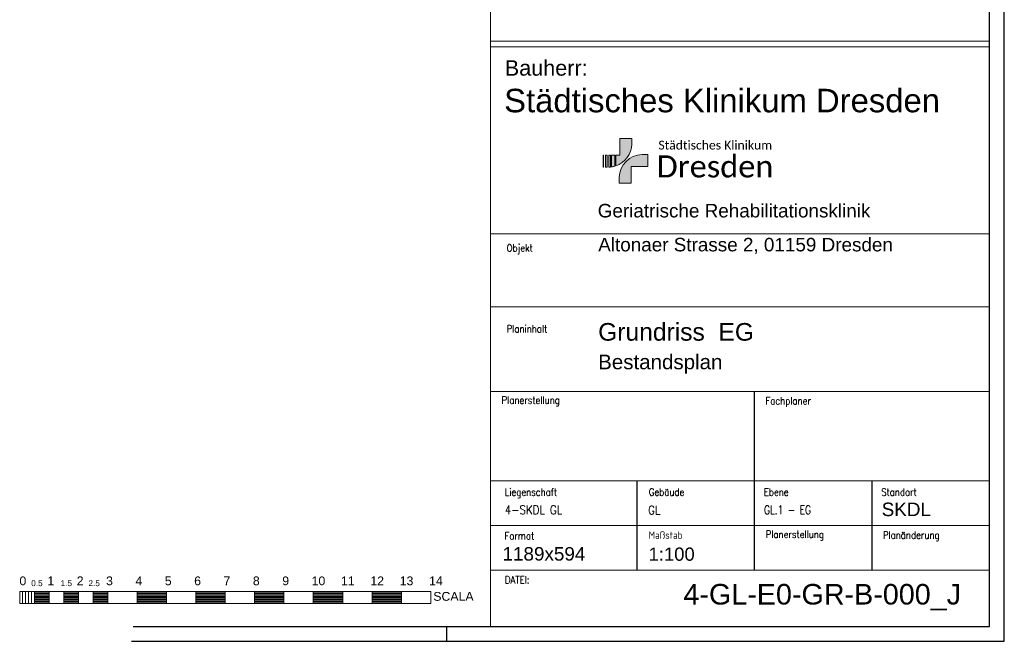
# Model space of a CAD drawing. Header units: metres. Extents: x -15 to 143, y -45 to 47.
# Tile 41 of 41: x 109 to 143, y 5 to 26. Entities that reach past the tile are written whole.
import ezdxf
from ezdxf.enums import TextEntityAlignment as Align

# ---------------------------------------------------------------- set-up
doc = ezdxf.new("R2010")
doc.units = ezdxf.units.M
doc.header["$LTSCALE"] = 0.0125
doc.layers.add('Plankopf', color=2, linetype='Continuous', lineweight=0)
doc.layers.add('X_YYY_STF__8', color=7, linetype='Continuous')
doc.styles.add('Arial', font='arial.ttf')
doc.styles.add('Hylas_Text', font='Romans.shx', dxfattribs={"width": 0.85})
doc.styles.add('Text-Logo', font='calibril.ttf')

msp = doc.modelspace()

# ---------------------------------------------------------------- hatches: boundary and pattern name
at = {"layer": 'Plankopf', "lineweight": 0, "true_color": 0x707173}
h = msp.add_hatch(color=8, dxfattribs=at)
h.dxf.hatch_style = 1
edge = h.paths.add_edge_path()
edge.add_arc((129.31787596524, 21.5679268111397), 0.8093895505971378, 288.65341559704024, 358.4086466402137, ccw=False)
edge.add_line((129.5767533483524, 20.80105397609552), (129.5767533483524, 21.16544942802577))
edge.add_line((129.5767533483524, 21.16544942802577), (129.7203533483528, 21.16544942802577))
edge.add_line((129.7203533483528, 21.16544942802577), (129.7203533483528, 21.73544942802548))
edge.add_line((129.7203533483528, 21.73544942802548), (130.1269533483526, 21.73544942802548))
edge.add_line((130.1269533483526, 21.73544942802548), (130.1269533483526, 21.54544942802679))
edge = h.paths.add_edge_path()
edge.add_arc((129.3178759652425, 21.56792681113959), 0.8093895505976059, 278.3598807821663, 286.337520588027)
edge.add_line((129.5455533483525, 20.79121936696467), (129.5455533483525, 21.16544942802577))
edge.add_line((129.5455533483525, 21.16544942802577), (129.4355533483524, 21.16544942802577))
edge.add_line((129.4355533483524, 21.16544942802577), (129.4355533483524, 20.76713752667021))
edge = h.paths.add_edge_path()
edge.add_line((129.3403533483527, 21.16544942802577), (129.3403533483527, 20.75884942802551))
edge.add_arc((129.317875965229, 21.56792681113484), 0.8093895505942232, 271.5913533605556, 276.1760636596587)
edge.add_line((129.4049533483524, 20.76323496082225), (129.4049533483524, 21.16544942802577))
edge.add_line((129.4049533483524, 21.16544942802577), (129.3403533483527, 21.16544942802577))
h.paths.add_polyline_path([(129.2909533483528, 20.75884942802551), (129.2335533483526, 20.75884942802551), (129.2335533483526, 21.16544942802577), (129.2909533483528, 21.16544942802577)])
h.paths.add_polyline_path([(129.1649533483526, 20.75884942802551), (129.1503533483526, 20.75884942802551), (129.1503533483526, 21.16544942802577), (129.1649533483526, 21.16544942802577)])
at = {"layer": 'Plankopf', "lineweight": 0, "true_color": 0xfcda00}
h = msp.add_hatch(color=40, dxfattribs=at)
h.dxf.hatch_style = 1
edge = h.paths.add_edge_path()
edge.add_line((129.6937533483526, 20.21544942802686), (130.1003533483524, 20.21544942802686))
edge.add_line((130.1003533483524, 20.21544942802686), (130.1003533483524, 20.78544942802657))
edge.add_line((130.1003533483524, 20.78544942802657), (130.6703533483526, 20.78544942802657))
edge.add_line((130.6703533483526, 20.78544942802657), (130.6703533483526, 21.19204942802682))
edge.add_line((130.6703533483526, 21.19204942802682), (130.4803533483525, 21.19204942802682))
edge.add_arc((130.502830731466, 20.38297204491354), 0.8093895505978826, 91.59135335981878, 178.4086466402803)
edge.add_line((129.6937533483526, 20.40544942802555), (129.6937533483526, 20.21544942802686))

# ---------------------------------------------------------------- linework, layer by layer
at = {"layer": 'Plankopf', "color": 8, "lineweight": 0, "true_color": 0x707173}
for points in [[(130.1269533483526, 21.54544942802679, -0.3141250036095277), (129.5767533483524, 20.80105397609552), (129.5767533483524, 21.16544942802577), (129.7203533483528, 21.16544942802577), (129.7203533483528, 21.73544942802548), (130.1269533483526, 21.73544942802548)], [(129.3403533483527, 21.16544942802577), (129.3403533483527, 20.75884942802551, 0.0200072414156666), (129.4049533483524, 20.76323496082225), (129.4049533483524, 21.16544942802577)], [(129.4355533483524, 20.76713752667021, 0.03482308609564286), (129.5455533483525, 20.79121936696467), (129.5455533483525, 21.16544942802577), (129.4355533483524, 21.16544942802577)]]:
    msp.add_lwpolyline(points, format="xyb", close=True, dxfattribs=at)
for points in [[(129.1649533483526, 20.75884942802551), (129.1503533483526, 20.75884942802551), (129.1503533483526, 21.16544942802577), (129.1649533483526, 21.16544942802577)], [(129.2909533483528, 20.75884942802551), (129.2335533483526, 20.75884942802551), (129.2335533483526, 21.16544942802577), (129.2909533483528, 21.16544942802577)]]:
    msp.add_lwpolyline(points, close=True, dxfattribs=at)
at = {"layer": 'Plankopf', "color": 40, "lineweight": 0, "true_color": 0xfcda00}
msp.add_lwpolyline([(129.6937533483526, 20.21544942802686), (130.1003533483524, 20.21544942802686), (130.1003533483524, 20.78544942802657), (130.6703533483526, 20.78544942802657), (130.6703533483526, 21.19204942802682), (130.4803533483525, 21.19204942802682, 0.3980357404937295), (129.6937533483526, 20.40544942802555)], format="xyb", close=True, dxfattribs=at)
at = {"layer": 'X_YYY_STF__8'}
for p, q in [((142.312763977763, 5.115452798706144), (142.312763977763, 46.94397276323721)), ((142.812763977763, 4.615452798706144), (142.812763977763, 46.2484458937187)), ((113.1483107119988, 5.115453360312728), (142.312763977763, 5.115452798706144)), ((113.087763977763, 4.615453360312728), (142.812763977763, 4.615452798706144))]:
    msp.add_line(p, q, dxfattribs=at)
at = {"layer": 'X_YYY_STF__8', "lineweight": 0}
for p, q in [((125.312763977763, 5.115452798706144), (125.312763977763, 46.27664738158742)), ((142.3095832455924, 33.50449557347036), (142.3095832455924, 23.88595073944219)), ((125.312763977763, 25.05307851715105), (142.3095832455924, 25.05307851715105)), ((125.312763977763, 24.85307851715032), (142.3095832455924, 24.85307851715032)), ((142.3095832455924, 24.85307851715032), (142.3129980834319, 5.541478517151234)), ((125.312763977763, 18.48988473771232), (142.3122827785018, 18.48988473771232)), ((125.312763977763, 16.00068473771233), (142.3122827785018, 16.00068473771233)), ((125.3137263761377, 13.12604168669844), (142.3132451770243, 13.12604168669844)), ((125.3132451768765, 10.08104168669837), (142.3127639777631, 10.08104168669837)), ((125.3132451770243, 8.558641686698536), (142.3127639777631, 8.558641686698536)), ((125.3132451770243, 7.036041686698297), (142.3127639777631, 7.036041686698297)), ((109.279103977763, 5.906112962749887), (109.279103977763, 6.306112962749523)), ((109.279103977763, 6.306112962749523), (123.2790639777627, 6.306112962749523)), ((109.279103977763, 5.906112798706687), (109.279103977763, 6.306112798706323)), ((109.279103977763, 6.306112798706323), (123.2790639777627, 6.306112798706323)), ((109.3791039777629, 5.906112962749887), (109.3791039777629, 6.306112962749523)), ((109.3791039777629, 5.906112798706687), (109.3791039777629, 6.306112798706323)), ((109.4791039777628, 5.906112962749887), (109.4791039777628, 6.306112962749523)), ((109.4791039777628, 5.906112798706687), (109.4791039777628, 6.306112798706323)), ((109.5791039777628, 5.906112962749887), (109.5791039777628, 6.306112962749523)), ((109.5791039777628, 5.906112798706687), (109.5791039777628, 6.306112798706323)), ((109.6790939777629, 5.906112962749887), (109.6790939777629, 6.306112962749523)), ((109.6790939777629, 5.906112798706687), (109.6790939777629, 6.306112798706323)), ((109.7790939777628, 5.906112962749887), (109.7790939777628, 6.306112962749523)), ((109.7790939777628, 6.306112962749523), (110.279103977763, 6.306112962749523)), ((109.7790939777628, 5.906112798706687), (109.7790939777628, 6.306112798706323)), ((109.7790939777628, 6.306112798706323), (110.279103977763, 6.306112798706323)), ((109.7790939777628, 6.26611296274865), (110.279103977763, 6.26611296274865)), ((109.7790939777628, 6.26611296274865), (110.279103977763, 6.26611296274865)), ((109.7790939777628, 6.26611279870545), (110.279103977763, 6.26611279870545)), ((109.7790939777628, 6.26611279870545), (110.279103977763, 6.26611279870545)), ((109.7790939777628, 6.226112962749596), (110.279103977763, 6.226112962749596)), ((109.7790939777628, 6.226112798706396), (110.279103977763, 6.226112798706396)), ((109.7790939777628, 6.186112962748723), (110.279103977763, 6.186112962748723)), ((109.7790939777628, 6.186112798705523), (110.279103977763, 6.186112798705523)), ((109.7790939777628, 6.146112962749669), (110.279103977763, 6.146112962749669)), ((109.7790939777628, 6.146112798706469), (110.279103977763, 6.146112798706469)), ((109.7790939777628, 6.106112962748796), (110.279103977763, 6.106112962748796)), ((109.7790939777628, 6.106112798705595), (110.279103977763, 6.106112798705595)), ((109.7790939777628, 6.066112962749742), (110.279103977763, 6.066112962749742)), ((109.7790939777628, 6.066112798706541), (110.279103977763, 6.066112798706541)), ((110.279103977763, 5.906112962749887), (110.279103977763, 6.306112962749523)), ((110.279103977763, 5.906112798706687), (110.279103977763, 6.306112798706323)), ((110.779103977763, 5.906112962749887), (110.779103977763, 6.306112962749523)), ((110.779103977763, 6.306112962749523), (111.2790939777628, 6.306112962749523)), ((110.779103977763, 5.906112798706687), (110.779103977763, 6.306112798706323)), ((110.779103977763, 6.306112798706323), (111.2790939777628, 6.306112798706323)), ((110.779103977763, 6.26611296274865), (111.2790939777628, 6.26611296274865)), ((110.779103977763, 6.26611279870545), (111.2790939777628, 6.26611279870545)), ((110.779103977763, 6.226112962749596), (111.2790939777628, 6.226112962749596)), ((110.779103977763, 6.226112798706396), (111.2790939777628, 6.226112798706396)), ((110.779103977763, 6.186112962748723), (111.2790939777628, 6.186112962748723)), ((110.779103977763, 6.186112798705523), (111.2790939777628, 6.186112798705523)), ((110.779103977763, 6.146112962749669), (111.2790939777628, 6.146112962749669)), ((110.779103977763, 6.146112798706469), (111.2790939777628, 6.146112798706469)), ((110.779103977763, 6.106112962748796), (111.2790939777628, 6.106112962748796)), ((110.779103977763, 6.106112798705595), (111.2790939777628, 6.106112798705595)), ((110.779103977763, 6.066112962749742), (111.2790939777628, 6.066112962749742)), ((110.779103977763, 6.066112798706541), (111.2790939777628, 6.066112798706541)), ((111.2790939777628, 5.906112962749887), (111.2790939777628, 6.306112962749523)), ((111.2790939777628, 5.906112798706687), (111.2790939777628, 6.306112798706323)), ((111.7790939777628, 5.906112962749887), (111.7790939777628, 6.306112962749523)), ((111.7790939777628, 6.306112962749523), (112.279103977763, 6.306112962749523)), ((111.7790939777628, 5.906112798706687), (111.7790939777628, 6.306112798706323)), ((111.7790939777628, 6.306112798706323), (112.279103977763, 6.306112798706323)), ((111.7790939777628, 6.26611296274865), (112.279103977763, 6.26611296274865)), ((111.7790939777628, 6.26611279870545), (112.279103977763, 6.26611279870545)), ((111.7790939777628, 6.226112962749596), (112.279103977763, 6.226112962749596)), ((111.7790939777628, 6.226112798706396), (112.279103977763, 6.226112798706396)), ((111.7790939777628, 6.186112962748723), (112.279103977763, 6.186112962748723)), ((111.7790939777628, 6.186112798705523), (112.279103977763, 6.186112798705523)), ((111.7790939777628, 6.146112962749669), (112.279103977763, 6.146112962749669)), ((111.7790939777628, 6.146112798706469), (112.279103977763, 6.146112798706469)), ((111.7790939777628, 6.106112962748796), (112.279103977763, 6.106112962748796)), ((111.7790939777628, 6.106112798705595), (112.279103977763, 6.106112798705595)), ((111.7790939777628, 6.066112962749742), (112.279103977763, 6.066112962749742)), ((111.7790939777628, 6.066112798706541), (112.279103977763, 6.066112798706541)), ((112.279103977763, 5.906112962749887), (112.279103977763, 6.306112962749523)), ((112.279103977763, 5.906112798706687), (112.279103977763, 6.306112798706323)), ((113.2790939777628, 5.906112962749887), (113.2790939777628, 6.306112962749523)), ((113.2790939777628, 6.306112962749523), (114.279103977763, 6.306112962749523)), ((113.2790939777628, 5.906112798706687), (113.2790939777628, 6.306112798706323)), ((113.2790939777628, 6.306112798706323), (114.279103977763, 6.306112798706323)), ((113.2790939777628, 6.26611296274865), (114.279103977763, 6.26611296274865)), ((113.2790939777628, 6.26611279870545), (114.279103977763, 6.26611279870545)), ((113.2790939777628, 6.226112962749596), (114.279103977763, 6.226112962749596)), ((113.2790939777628, 6.226112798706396), (114.279103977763, 6.226112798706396)), ((113.2790939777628, 6.186112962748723), (114.279103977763, 6.186112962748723)), ((113.2790939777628, 6.186112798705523), (114.279103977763, 6.186112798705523)), ((113.2790939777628, 6.146112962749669), (114.279103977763, 6.146112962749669)), ((113.2790939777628, 6.146112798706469), (114.279103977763, 6.146112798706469)), ((113.2790939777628, 6.106112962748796), (114.279103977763, 6.106112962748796)), ((113.2790939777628, 6.106112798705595), (114.279103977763, 6.106112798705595)), ((113.2790939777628, 6.066112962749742), (114.279103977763, 6.066112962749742)), ((113.2790939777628, 6.066112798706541), (114.279103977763, 6.066112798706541)), ((114.279103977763, 5.906112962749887), (114.279103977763, 6.306112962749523)), ((114.279103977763, 5.906112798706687), (114.279103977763, 6.306112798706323)), ((115.279103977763, 6.306112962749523), (116.2790939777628, 6.306112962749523)), ((115.279103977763, 5.906112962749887), (115.279103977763, 6.306112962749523)), ((115.279103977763, 6.306112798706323), (116.2790939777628, 6.306112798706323)), ((115.279103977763, 5.906112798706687), (115.279103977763, 6.306112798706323)), ((115.279103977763, 6.26611296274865), (116.2790939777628, 6.26611296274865)), ((115.279103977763, 6.26611279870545), (116.2790939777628, 6.26611279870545)), ((115.279103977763, 6.226112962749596), (116.2790939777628, 6.226112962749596)), ((115.279103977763, 6.226112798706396), (116.2790939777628, 6.226112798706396)), ((115.279103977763, 6.186112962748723), (116.2790939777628, 6.186112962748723)), ((115.279103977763, 6.186112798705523), (116.2790939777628, 6.186112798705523)), ((115.279103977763, 6.146112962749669), (116.2790939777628, 6.146112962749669)), ((115.279103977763, 6.146112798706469), (116.2790939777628, 6.146112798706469)), ((115.279103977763, 6.106112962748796), (116.2790939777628, 6.106112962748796)), ((115.279103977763, 6.106112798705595), (116.2790939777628, 6.106112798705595)), ((115.279103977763, 6.066112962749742), (116.2790939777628, 6.066112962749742)), ((115.279103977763, 6.066112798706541), (116.2790939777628, 6.066112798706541)), ((116.2790939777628, 5.906112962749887), (116.2790939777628, 6.306112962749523)), ((116.2790939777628, 5.906112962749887), (116.2790939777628, 6.306112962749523)), ((116.2790939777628, 5.906112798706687), (116.2790939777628, 6.306112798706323)), ((116.2790939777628, 5.906112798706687), (116.2790939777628, 6.306112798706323)), ((117.2790939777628, 5.906112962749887), (117.2790939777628, 6.306112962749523)), ((117.2790939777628, 6.306112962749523), (118.2790839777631, 6.306112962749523)), ((117.2790939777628, 5.906112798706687), (117.2790939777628, 6.306112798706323)), ((117.2790939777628, 6.306112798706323), (118.2790839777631, 6.306112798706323)), ((117.2790939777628, 6.26611296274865), (118.2790839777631, 6.26611296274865)), ((117.2790939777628, 6.26611279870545), (118.2790839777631, 6.26611279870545)), ((117.2790939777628, 6.226112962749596), (118.2790839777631, 6.226112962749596)), ((117.2790939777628, 6.226112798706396), (118.2790839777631, 6.226112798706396)), ((117.2790939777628, 6.186112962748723), (118.2790839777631, 6.186112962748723)), ((117.2790939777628, 6.186112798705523), (118.2790839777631, 6.186112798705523)), ((117.2790939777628, 6.146112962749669), (118.2790839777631, 6.146112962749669)), ((117.2790939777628, 6.146112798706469), (118.2790839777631, 6.146112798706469)), ((117.2790939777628, 6.106112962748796), (118.2790839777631, 6.106112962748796)), ((117.2790939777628, 6.106112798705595), (118.2790839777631, 6.106112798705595)), ((117.2790939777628, 6.066112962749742), (118.2790839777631, 6.066112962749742)), ((117.2790939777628, 6.066112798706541), (118.2790839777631, 6.066112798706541)), ((118.2790839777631, 5.906112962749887), (118.2790839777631, 6.306112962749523)), ((118.2790839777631, 5.906112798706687), (118.2790839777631, 6.306112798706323)), ((119.2790839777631, 5.906112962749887), (119.2790839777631, 6.306112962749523)), ((119.2790839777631, 6.306112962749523), (120.2790739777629, 6.306112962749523)), ((119.2790839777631, 5.906112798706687), (119.2790839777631, 6.306112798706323)), ((119.2790839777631, 6.306112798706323), (120.2790739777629, 6.306112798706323)), ((119.2790839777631, 6.26611296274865), (120.2790739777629, 6.26611296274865)), ((119.2790839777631, 6.26611279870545), (120.2790739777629, 6.26611279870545)), ((119.2790839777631, 6.226112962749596), (120.2790739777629, 6.226112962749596)), ((119.2790839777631, 6.226112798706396), (120.2790739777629, 6.226112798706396)), ((119.2790839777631, 6.186112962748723), (120.2790739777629, 6.186112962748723)), ((119.2790839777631, 6.186112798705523), (120.2790739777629, 6.186112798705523)), ((119.2790839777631, 6.146112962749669), (120.2790739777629, 6.146112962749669)), ((119.2790839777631, 6.146112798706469), (120.2790739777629, 6.146112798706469)), ((119.2790839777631, 6.106112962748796), (120.2790739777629, 6.106112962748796)), ((119.2790839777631, 6.106112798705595), (120.2790739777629, 6.106112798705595)), ((119.2790839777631, 6.066112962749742), (120.2790739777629, 6.066112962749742)), ((119.2790839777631, 6.066112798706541), (120.2790739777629, 6.066112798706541)), ((120.2790739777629, 5.906112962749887), (120.2790739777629, 6.306112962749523)), ((120.2790739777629, 5.906112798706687), (120.2790739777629, 6.306112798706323)), ((121.2790739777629, 5.906112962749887), (121.2790739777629, 6.306112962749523)), ((121.2790739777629, 6.306112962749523), (122.2790639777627, 6.306112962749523)), ((121.2790739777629, 5.906112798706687), (121.2790739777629, 6.306112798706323)), ((121.2790739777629, 6.306112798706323), (122.2790639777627, 6.306112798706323)), ((121.2790739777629, 6.26611296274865), (122.2790639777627, 6.26611296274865)), ((121.2790739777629, 6.26611279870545), (122.2790639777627, 6.26611279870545)), ((121.2790739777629, 6.226112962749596), (122.2790639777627, 6.226112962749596)), ((121.2790739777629, 6.226112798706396), (122.2790639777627, 6.226112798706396)), ((121.2790739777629, 6.186112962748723), (122.2790639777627, 6.186112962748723)), ((121.2790739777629, 6.186112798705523), (122.2790639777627, 6.186112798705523)), ((121.2790739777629, 6.146112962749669), (122.2790639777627, 6.146112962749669)), ((121.2790739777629, 6.146112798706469), (122.2790639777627, 6.146112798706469)), ((121.2790739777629, 6.106112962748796), (122.2790639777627, 6.106112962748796)), ((121.2790739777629, 6.106112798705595), (122.2790639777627, 6.106112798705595)), ((121.2790739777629, 6.066112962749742), (122.2790639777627, 6.066112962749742)), ((121.2790739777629, 6.066112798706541), (122.2790639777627, 6.066112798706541)), ((122.2790639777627, 5.906112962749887), (122.2790639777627, 6.306112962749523)), ((122.2790639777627, 5.906112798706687), (122.2790639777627, 6.306112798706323)), ((123.2790639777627, 5.906112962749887), (123.2790639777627, 6.306112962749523)), ((123.2790639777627, 5.906112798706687), (123.2790639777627, 6.306112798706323)), ((109.279103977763, 5.906112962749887), (123.2790639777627, 5.906112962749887)), ((109.279103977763, 5.906112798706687), (123.2790639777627, 5.906112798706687)), ((109.7790939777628, 6.026112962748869), (110.279103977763, 6.026112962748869)), ((109.7790939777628, 6.026112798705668), (110.279103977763, 6.026112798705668)), ((109.7790939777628, 5.986112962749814), (110.279103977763, 5.986112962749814)), ((109.7790939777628, 5.986112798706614), (110.279103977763, 5.986112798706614)), ((109.7790939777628, 5.946112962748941), (110.279103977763, 5.946112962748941)), ((109.7790939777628, 5.946112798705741), (110.279103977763, 5.946112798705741)), ((110.779103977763, 6.026112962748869), (111.2790939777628, 6.026112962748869)), ((110.779103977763, 6.026112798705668), (111.2790939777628, 6.026112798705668)), ((110.779103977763, 5.986112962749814), (111.2790939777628, 5.986112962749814)), ((110.779103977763, 5.986112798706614), (111.2790939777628, 5.986112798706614)), ((110.779103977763, 5.946112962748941), (111.2790939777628, 5.946112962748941)), ((110.779103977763, 5.946112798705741), (111.2790939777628, 5.946112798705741)), ((111.7790939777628, 6.026112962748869), (112.279103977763, 6.026112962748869)), ((111.7790939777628, 6.026112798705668), (112.279103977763, 6.026112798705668)), ((111.7790939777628, 5.986112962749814), (112.279103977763, 5.986112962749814)), ((111.7790939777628, 5.986112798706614), (112.279103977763, 5.986112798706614)), ((111.7790939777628, 5.946112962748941), (112.279103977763, 5.946112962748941)), ((111.7790939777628, 5.946112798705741), (112.279103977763, 5.946112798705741)), ((113.2790939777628, 6.026112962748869), (114.279103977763, 6.026112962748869)), ((113.2790939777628, 6.026112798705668), (114.279103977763, 6.026112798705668)), ((113.2790939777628, 5.986112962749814), (114.279103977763, 5.986112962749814)), ((113.2790939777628, 5.986112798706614), (114.279103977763, 5.986112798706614)), ((113.2790939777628, 5.946112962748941), (114.279103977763, 5.946112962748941)), ((113.2790939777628, 5.946112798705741), (114.279103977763, 5.946112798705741)), ((115.279103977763, 6.026112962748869), (116.2790939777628, 6.026112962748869)), ((115.279103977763, 6.026112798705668), (116.2790939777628, 6.026112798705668)), ((115.279103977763, 5.986112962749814), (116.2790939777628, 5.986112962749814)), ((115.279103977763, 5.986112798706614), (116.2790939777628, 5.986112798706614)), ((115.279103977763, 5.946112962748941), (116.2790939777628, 5.946112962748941)), ((115.279103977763, 5.946112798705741), (116.2790939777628, 5.946112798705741)), ((117.2790939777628, 6.026112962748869), (118.2790839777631, 6.026112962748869)), ((117.2790939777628, 6.026112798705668), (118.2790839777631, 6.026112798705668)), ((117.2790939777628, 5.986112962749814), (118.2790839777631, 5.986112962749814)), ((117.2790939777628, 5.986112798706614), (118.2790839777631, 5.986112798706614)), ((117.2790939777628, 5.946112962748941), (118.2790839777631, 5.946112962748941)), ((117.2790939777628, 5.946112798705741), (118.2790839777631, 5.946112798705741)), ((119.2790839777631, 6.026112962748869), (120.2790739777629, 6.026112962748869)), ((119.2790839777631, 6.026112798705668), (120.2790739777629, 6.026112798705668)), ((119.2790839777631, 5.986112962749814), (120.2790739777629, 5.986112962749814)), ((119.2790839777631, 5.986112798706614), (120.2790739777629, 5.986112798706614)), ((119.2790839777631, 5.946112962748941), (120.2790739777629, 5.946112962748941)), ((119.2790839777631, 5.946112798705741), (120.2790739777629, 5.946112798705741)), ((121.2790739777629, 6.026112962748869), (122.2790639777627, 6.026112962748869)), ((121.2790739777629, 6.026112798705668), (122.2790639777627, 6.026112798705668)), ((121.2790739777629, 5.986112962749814), (122.2790639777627, 5.986112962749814)), ((121.2790739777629, 5.986112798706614), (122.2790639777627, 5.986112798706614)), ((121.2790739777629, 5.946112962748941), (122.2790639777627, 5.946112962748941)), ((121.2790739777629, 5.946112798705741), (122.2790639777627, 5.946112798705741))]:
    msp.add_line(p, q, dxfattribs=at)
at = {"layer": 'X_YYY_STF__8'}
for points in [[(134.3085386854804, 7.036041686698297), (134.3085386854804, 13.12604168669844)], [(130.3085386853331, 7.041040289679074), (130.3085386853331, 10.08604028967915)], [(134.3085386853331, 7.036041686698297), (134.3085386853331, 10.08104168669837)], [(138.3085386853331, 7.03104308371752), (138.3085386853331, 10.08104168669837)], [(123.812763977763, 5.115452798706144), (123.812763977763, 4.615452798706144)]]:
    msp.add_lwpolyline(points, dxfattribs=at)

# ---------------------------------------------------------------- texts
at = {"layer": 'Plankopf', "color": 7, "lineweight": 0, "style": 'Text-Logo'}
for s, height, p in [('Städtisches Klinikum', 0.2983, (131.0318375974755, 21.35998558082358)), ('Dresden', 0.7505000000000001, (130.9693246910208, 20.40852228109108))]:
    msp.add_text(s, height=height, dxfattribs=at).set_placement(p)
at = {"layer": 'X_YYY_STF__8', "style": 'Arial'}
for s, height, p in [('Bauherr:', 0.5268, (125.7997240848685, 23.71594198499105)), ('Städtisches Klinikum Dresden ', 0.8, (125.7780906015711, 22.38678215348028)), ('Geriatrische Rehabilitationsklinik', 0.46, (128.9654019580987, 18.90919341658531)), ('Altonaer Strasse 2, 01159 Dresden', 0.46, (128.9820911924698, 17.75367635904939)), ('Grundriss  EG', 0.5998, (128.9803416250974, 14.67122866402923)), ('Bestandsplan ', 0.5, (128.9803416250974, 13.72702866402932)), ('SKDL', 0.46, (138.6367143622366, 8.73966447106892)), ('1189x594', 0.46, (125.7224455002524, 7.225421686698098)), ('1:100', 0.45, (130.6961295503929, 7.223208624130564)), ('0', 0.29998, (109.2714939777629, 6.433672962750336)), ('0', 0.29998, (109.2714939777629, 6.433672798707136)), ('1', 0.29998, (110.2214939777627, 6.433672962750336)), ('1', 0.29998, (110.2214939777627, 6.433672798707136)), ('2', 0.29998, (111.2214939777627, 6.433672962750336)), ('2', 0.29998, (111.2214939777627, 6.433672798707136)), ('3', 0.29998, (112.221483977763, 6.433672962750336)), ('3', 0.29998, (112.221483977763, 6.433672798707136)), ('4', 0.29998, (113.2214939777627, 6.433672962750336)), ('4', 0.29998, (113.2214939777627, 6.433672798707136)), ('5', 0.29998, (114.221483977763, 6.433672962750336)), ('5', 0.29998, (114.221483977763, 6.433672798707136)), ('6', 0.29998, (115.2214939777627, 6.433672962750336)), ('6', 0.29998, (115.2214939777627, 6.433672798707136)), ('7', 0.29998, (116.221483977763, 6.433672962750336)), ('7', 0.29998, (116.221483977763, 6.433672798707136)), ('8', 0.29998, (117.221483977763, 6.433672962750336)), ('8', 0.29998, (117.221483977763, 6.433672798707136)), ('9', 0.29998, (118.2214739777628, 6.433672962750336)), ('9', 0.29998, (118.2214739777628, 6.433672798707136)), ('10', 0.29998, (119.2214739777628, 6.433672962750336)), ('10', 0.29998, (119.2214739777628, 6.433672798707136)), ('11', 0.29998, (120.221463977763, 6.433672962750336)), ('11', 0.29998, (120.221463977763, 6.433672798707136)), ('12', 0.29998, (121.221463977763, 6.433672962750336)), ('12', 0.29998, (121.221463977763, 6.433672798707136)), ('13', 0.29998, (122.2214539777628, 6.433672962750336)), ('13', 0.29998, (122.2214539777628, 6.433672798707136)), ('14', 0.29998, (123.2214539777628, 6.433672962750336)), ('14', 0.29998, (123.2214539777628, 6.433672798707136)), ('0.5', 0.2, (109.6714839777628, 6.433672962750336)), ('0.5', 0.2, (109.6714839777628, 6.433672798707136)), ('1.5', 0.2, (110.671493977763, 6.433672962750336)), ('1.5', 0.2, (110.671493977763, 6.433672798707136)), ('2.5', 0.2, (111.6214939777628, 6.433672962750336)), ('2.5', 0.2, (111.6214939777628, 6.433672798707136)), ('SCALA', 0.29998, (123.3649739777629, 5.905392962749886)), ('SCALA', 0.29998, (123.3649739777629, 5.905392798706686))]:
    msp.add_text(s, height=height, dxfattribs=at).set_placement(p, align=Align.BOTTOM_LEFT)
at = {"layer": 'X_YYY_STF__8', "style": 'Hylas_Text'}
for s, height, width, p in [('Objekt', 0.25, 0.85, (125.8634619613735, 17.80673860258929)), ('Planinhalt', 0.25, 0.85, (125.8634619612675, 15.05483897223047)), ('Planerstellung', 0.25, 0.85, (125.6915231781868, 12.62604168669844)), ('Fachplaner', 0.25, 0.85, (134.679040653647, 12.60296849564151)), ('Liegenschaft', 0.25, 0.85, (125.7998570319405, 9.497136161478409)), ('Gebäude', 0.25, 0.85, (130.7053656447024, 9.498010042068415)), ('Ebene', 0.25, 0.85, (134.6216237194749, 9.496650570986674)), ('Standort', 0.25, 0.85, (138.6216237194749, 9.496650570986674)), ('4-SKDL GL', 0.3, 0.85, (125.7998570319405, 8.850797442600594)), ('GL', 0.3, 0.85, (130.6832056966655, 8.841474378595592)), ('GL.1 - EG', 0.3, 0.75, (134.6303965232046, 8.85031185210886)), ('Maßstab', 0.25, 0.85, (130.7036182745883, 8.03021409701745)), ('Planerstellung', 0.25, 0.85, (134.6868166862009, 8.058641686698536)), ('Format', 0.25, 0.85, (125.7920663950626, 8.006121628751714)), ('Planänderung', 0.25, 0.85, (138.6790406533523, 8.032969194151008)), ('DATEI:', 0.25, 0.85, (125.8049676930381, 6.507499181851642))]:
    msp.add_text(s, height=height, dxfattribs=dict(at, width=width)).set_placement(p, align=Align.BOTTOM_LEFT)
at = {"layer": 'X_YYY_STF__8', "insert": (131.8840325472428, 6.567576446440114), "char_height": 0.7, "attachment_point": 1, "style": 'Arial'}
msp.add_mtext_dynamic_manual_height_columns('4-GL-E0-GR-B-000_J', width=16.93147120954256, gutter_width=12.5, heights=[0], dxfattribs=at)

doc.saveas('drawing.dxf')
